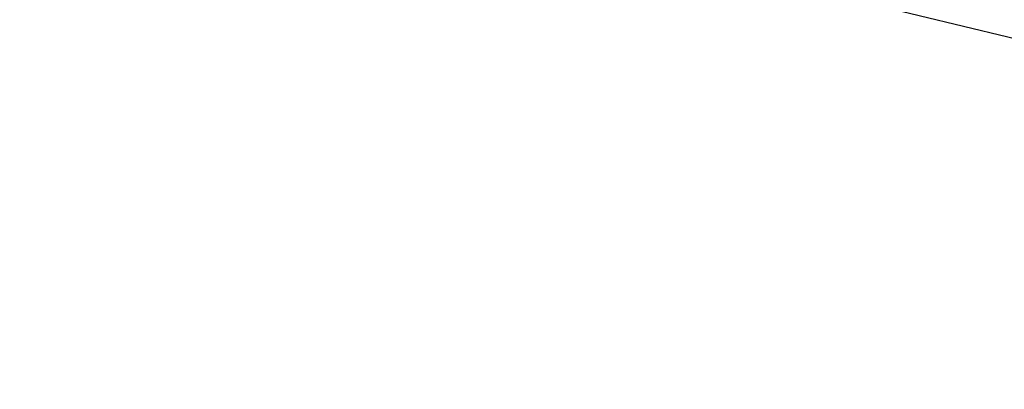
# Model space of a CAD drawing. Header units: millimetres. Extents: x 778 to 1998, y 0 to 125.
# Tile 187 of 256: x 1268.241 to 1268.548, y 14.88 to 14.995. Entities that reach past the tile are written whole.
import ezdxf

# ---------------------------------------------------------------- set-up
doc = ezdxf.new("R2010")
doc.units = ezdxf.units.MM
doc.header["$MEASUREMENT"] = 0
doc.layers.add('Predefinito', color=7, linetype='Continuous', true_color=0x000000)

msp = doc.modelspace()

# ---------------------------------------------------------------- linework, layer by layer
at = {"layer": 'Predefinito'}
for points, degree, knots in [([(1225.27096, 26.56786, -59.96444), (1371.78439, 20.78393, -36.40126), (1518.29782, 15, -12.83808), (1518.29786, 15, -12.83808), (1518.2979, 15, -12.83807)], 2, [143.796971, 143.796971, 143.796971, 483.989475, 483.989475, 483.989563, 483.989563, 483.989563]), ([(1268.85442, 14.91463, 210.90389), (1268.55677, 14.98821, 210.89354), (1268.26265, 15.05808, 210.85669), (1267.82689, 15.15721, 210.76105), (1267.68255, 15.18931, 210.72245), (1267.39569, 15.25161, 210.63169), (1267.25286, 15.28186, 210.57938), (1266.82998, 15.36904, 210.40198), (1266.55891, 15.42171, 210.25815), (1266.04383, 15.51498, 209.92097), (1265.79735, 15.55603, 209.72598), (1265.33805, 15.62433, 209.2859), (1265.12936, 15.65098, 209.0448), (1264.8506, 15.67927, 208.65431), (1264.76329, 15.68677, 208.51915), (1264.60045, 15.69768, 208.23835), (1264.52473, 15.7011, 208.09224), (1264.3201, 15.70484, 207.64579), (1264.21301, 15.69883, 207.33744), (1264.09745, 15.67701, 206.86086), (1264.06634, 15.66755, 206.69891), (1264.02018, 15.64437, 206.37288), (1264.00512, 15.6307, 206.20914), (1263.99803, 15.6151, 206.04613)], 3, [0, 0, 0, 0, 0.000946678, 0.000946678, 0.001420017, 0.001420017, 0.001893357, 0.001893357, 0.002840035, 0.002840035, 0.003786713, 0.003786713, 0.004733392, 0.004733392, 0.005206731, 0.005206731, 0.00568007, 0.00568007, 0.006626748, 0.006626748, 0.007100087, 0.007100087, 0.007573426, 0.007573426, 0.007573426, 0.007573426])]:
    msp.add_open_spline(points, degree=degree, knots=knots, dxfattribs=at)

doc.saveas('drawing.dxf')
